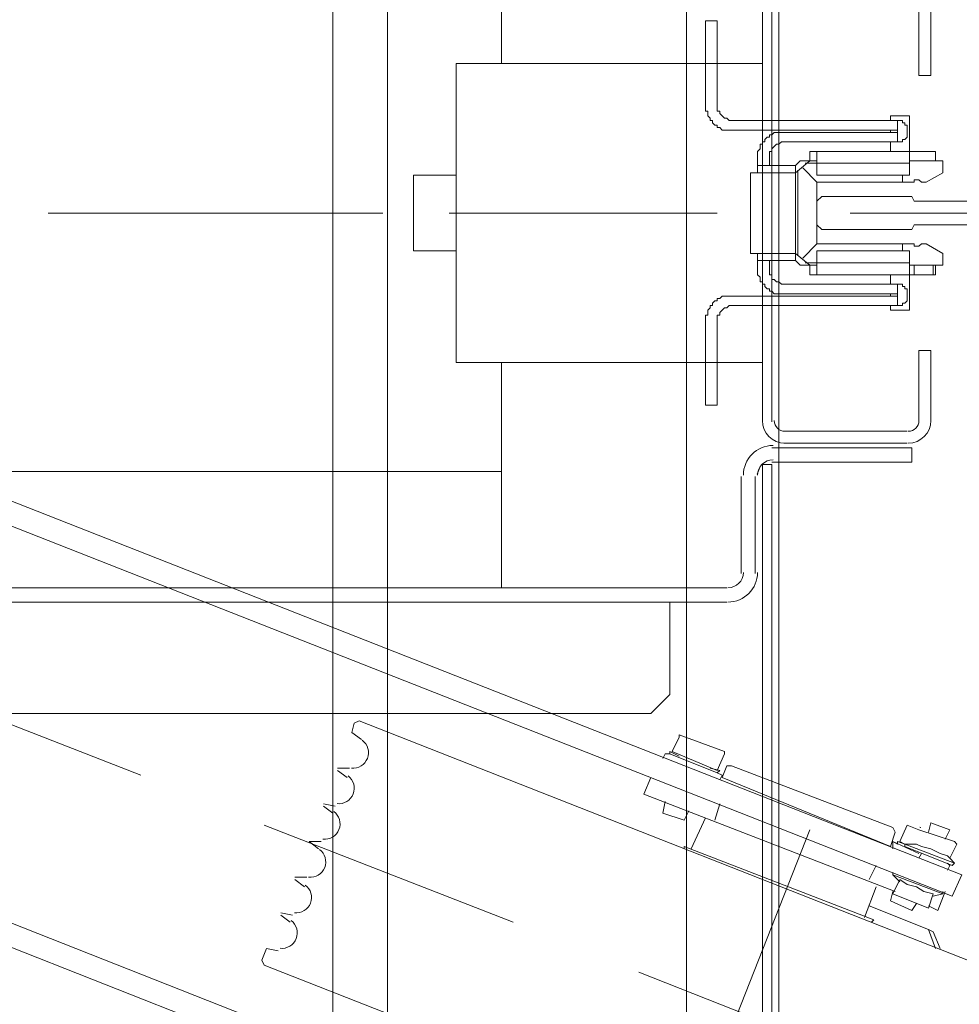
# Model space of a CAD drawing. Header units: millimetres. Extents: x 178516 to 426772, y -178579 to -115871.
# Tile 36 of 256: x 220414 to 220667, y -125566 to -125301. Entities that reach past the tile are written whole.
import ezdxf

# ---------------------------------------------------------------- set-up
doc = ezdxf.new("R2010")
doc.units = ezdxf.units.MM
doc.header["$MEASUREMENT"] = 0
doc.layers.get('0').update_dxf_attribs({"color": 252, "lineweight": 5})
doc.layers.add('Nowe_820-G Rysunki Obrazki_Nr_pióra__161', color=252, linetype='Continuous', lineweight=5)

# ---------------------------------------------------------------- blocks, each defined once
blk = doc.blocks.new('podkład 20251118')
at = {"layer": 'Nowe_820-G Rysunki Obrazki_Nr_pióra__161', "color": 252, "linetype": 'Continuous', "lineweight": 5}
for p, q in [((220593.41, -125953.04), (220593.41, -124553.1)), ((220618.35, -125953.04), (220618.35, -124553.1)), ((220498.12, -125928.1), (220498.12, -124578.04)), ((220498.12, -125928.1), (220498.12, -124578.04)), ((220512.83, -124578.04), (220512.83, -125928.1)), ((220512.83, -124578.04), (220512.83, -125928.1)), ((220512.83, -125928.1), (220512.83, -124578.04)), ((220512.83, -124578.04), (220512.83, -125928.1)), ((220512.83, -124578.04), (220512.83, -125928.1)), ((220512.83, -125928.1), (220512.83, -124578.04)), ((220667.6, -125531.58), (219495.33, -125070.48)), ((219493.41, -125076.23), (220665.04, -125537.34)), ((219456.96, -125168.97), (220628.59, -125630.07)), ((219454.4, -125174.72), (220626.67, -125635.83)), ((220543.53, -125312.86), (220543.53, -125252.11)), ((220613.88, -125409.43), (220613.88, -125296.87)), ((220616.43, -125409.43), (220616.43, -125296.87)), ((220656.09, -125316.06), (220656.09, -125296.87)), ((220659.28, -125296.87), (220659.28, -125316.06)), ((220598.53, -125301.35), (220601.73, -125301.35)), ((220598.53, -125301.35), (220598.53, -125324.37)), ((220601.73, -125301.35), (220601.73, -125324.37)), ((220531.38, -125312.86), (220613.88, -125312.86)), ((220531.38, -125393.44), (220531.38, -125312.86)), ((220656.09, -125316.06), (220659.28, -125316.06)), ((220598.53, -125325.01), (220598.53, -125324.37)), ((220598.53, -125325.65), (220598.53, -125325.01)), ((220601.73, -125325.01), (220601.73, -125324.37)), ((220601.73, -125325.65), (220601.73, -125325.01)), ((220599.17, -125325.65), (220598.53, -125325.65)), ((220599.17, -125326.29), (220599.17, -125325.65)), ((220599.17, -125326.93), (220599.17, -125326.29)), ((220599.81, -125327.57), (220599.17, -125326.93)), ((220599.81, -125328.21), (220599.81, -125327.57)), ((220602.37, -125325.65), (220601.73, -125325.65)), ((220602.37, -125326.29), (220602.37, -125325.65)), ((220603, -125326.93), (220602.37, -125326.29)), ((220603.64, -125327.57), (220603, -125326.93)), ((220604.28, -125327.57), (220603.64, -125327.57)), ((220604.92, -125328.21), (220604.28, -125327.57)), ((220648.41, -125326.93), (220653.53, -125326.93)), ((220648.41, -125328.21), (220648.41, -125326.93)), ((220653.53, -125342.92), (220653.53, -125326.93)), ((220600.45, -125328.21), (220599.81, -125328.21)), ((220600.45, -125328.85), (220600.45, -125328.21)), ((220601.09, -125329.49), (220600.45, -125328.85)), ((220601.73, -125329.49), (220601.09, -125329.49)), ((220601.73, -125330.13), (220601.73, -125329.49)), ((220602.37, -125330.13), (220601.73, -125330.13)), ((220603, -125330.77), (220602.37, -125330.13)), ((220605.56, -125328.21), (220604.92, -125328.21)), ((220605.56, -125328.21), (220650.33, -125328.21)), ((220650.33, -125330.77), (220650.33, -125328.21)), ((220650.33, -125328.21), (220651.61, -125328.21)), ((220651.61, -125328.21), (220651.61, -125328.85)), ((220651.61, -125328.85), (220652.25, -125328.85)), ((220652.25, -125328.85), (220652.25, -125329.49)), ((220652.25, -125329.49), (220652.89, -125329.49)), ((220652.89, -125329.49), (220652.89, -125330.13)), ((220652.89, -125330.13), (220652.89, -125330.77)), ((220605.56, -125330.77), (220603, -125330.77)), ((220605.56, -125330.77), (220650.33, -125330.77)), ((220614.52, -125333.33), (220615.16, -125332.69)), ((220615.16, -125332.69), (220615.8, -125332.69)), ((220615.8, -125332.69), (220615.8, -125332.05)), ((220615.8, -125332.05), (220616.43, -125332.05)), ((220616.43, -125332.05), (220617.07, -125331.41)), ((220617.07, -125331.41), (220617.71, -125331.41)), ((220617.71, -125331.41), (220618.35, -125331.41)), ((220618.35, -125331.41), (220618.99, -125331.41)), ((220618.99, -125331.41), (220619.63, -125331.41)), ((220650.33, -125331.41), (220619.63, -125331.41)), ((220648.41, -125331.41), (220648.41, -125330.77)), ((220650.33, -125330.77), (220650.33, -125331.41)), ((220650.33, -125331.41), (220650.33, -125333.97)), ((220652.89, -125332.69), (220652.25, -125333.33)), ((220652.89, -125330.77), (220652.89, -125331.41)), ((220652.89, -125331.41), (220652.89, -125332.05)), ((220652.89, -125332.05), (220652.89, -125332.69)), ((220612.6, -125336.53), (220613.24, -125335.89)), ((220613.24, -125335.89), (220613.24, -125334.61)), ((220613.24, -125334.61), (220613.88, -125334.61)), ((220613.88, -125334.61), (220613.88, -125333.97)), ((220613.88, -125333.97), (220614.52, -125333.97)), ((220614.52, -125333.97), (220614.52, -125333.33)), ((220616.43, -125335.89), (220617.07, -125335.25)), ((220616.43, -125336.53), (220616.43, -125335.89)), ((220617.07, -125335.25), (220617.71, -125334.61)), ((220617.71, -125334.61), (220618.35, -125334.61)), ((220618.35, -125334.61), (220618.99, -125333.97)), ((220618.99, -125333.97), (220619.63, -125333.97)), ((220650.33, -125333.97), (220619.63, -125333.97)), ((220648.41, -125336.53), (220648.41, -125333.97)), ((220650.97, -125333.97), (220650.33, -125333.97)), ((220651.61, -125333.97), (220650.97, -125333.97)), ((220652.25, -125333.33), (220651.61, -125333.33)), ((220651.61, -125333.33), (220651.61, -125333.97)), ((220612.6, -125338.44), (220612.6, -125336.53)), ((220612.6, -125338.44), (220612.6, -125339.08)), ((220615.8, -125338.44), (220615.8, -125336.53)), ((220615.8, -125336.53), (220616.43, -125336.53)), ((220615.8, -125338.44), (220615.8, -125339.08)), ((220628.59, -125336.53), (220626.67, -125336.53)), ((220626.67, -125339.08), (220626.67, -125336.53)), ((220653.53, -125336.53), (220628.59, -125336.53)), ((220628.59, -125336.53), (220628.59, -125342.92)), ((220660.56, -125336.53), (220653.53, -125336.53)), ((220660.56, -125339.08), (220660.56, -125336.53)), ((220612.6, -125339.08), (220612.6, -125340.36)), ((220612.6, -125340.36), (220620.27, -125340.36)), ((220612.6, -125340.36), (220612.6, -125342.28)), ((220615.8, -125340.36), (220615.8, -125339.08)), ((220620.27, -125340.36), (220622.83, -125340.36)), ((220622.83, -125342.28), (220626.67, -125339.08)), ((220622.83, -125340.36), (220623.47, -125339.72)), ((220622.83, -125341), (220622.83, -125340.36)), ((220622.83, -125365.3), (220622.83, -125341)), ((220623.47, -125339.72), (220624.11, -125339.08)), ((220624.11, -125339.08), (220624.75, -125339.08)), ((220624.75, -125339.08), (220628.59, -125339.08)), ((220628.59, -125344.84), (220624.75, -125341)), ((220628.59, -125339.72), (220625.39, -125339.72)), ((220653.53, -125339.72), (220628.59, -125339.72)), ((220653.53, -125339.08), (220662.48, -125339.08)), ((220662.48, -125341.64), (220662.48, -125339.08)), ((220531.38, -125342.92), (220519.87, -125342.92)), ((220519.87, -125342.92), (220519.87, -125363.39)), ((220622.83, -125342.28), (220610.68, -125342.28)), ((220610.68, -125342.28), (220610.68, -125364.03)), ((220618.35, -125364.03), (220618.35, -125342.28)), ((220623.47, -125364.66), (220623.47, -125341.64)), ((220628.59, -125342.92), (220653.53, -125342.92)), ((220651.61, -125342.92), (220651.61, -125344.84)), ((220658, -125344.84), (220662.48, -125342.28)), ((220662.48, -125341.64), (220662.48, -125342.28)), ((220628.59, -125344.84), (220654.17, -125344.84)), ((220628.59, -125361.47), (220628.59, -125344.84)), ((220654.81, -125344.84), (220654.17, -125344.84)), ((220654.81, -125344.2), (220654.81, -125344.84)), ((220654.81, -125344.2), (220656.09, -125344.2)), ((220656.73, -125344.84), (220656.09, -125344.2)), ((220658, -125344.84), (220656.73, -125344.84)), ((220629.87, -125348.68), (220628.59, -125349.96)), ((220654.17, -125348.68), (220629.87, -125348.68)), ((220654.81, -125349.96), (220654.17, -125348.68)), ((220628.59, -125349.96), (220628.59, -125356.35)), ((220679.75, -125349.96), (220654.81, -125349.96)), ((220421.38, -125353.15), (220493.64, -125353.15)), ((220439.92, -125353.15), (220511.55, -125353.15)), ((220529.46, -125353.15), (220601.73, -125353.15)), ((220547.37, -125353.15), (220593.41, -125353.15)), ((220637.54, -125353.15), (220709.81, -125353.15)), ((220649.69, -125353.15), (220697.66, -125353.15)), ((220628.59, -125356.35), (220629.87, -125357.63)), ((220654.17, -125357.63), (220654.81, -125356.35)), ((220654.81, -125356.35), (220679.75, -125356.35)), ((220629.87, -125357.63), (220654.17, -125357.63)), ((220624.75, -125365.3), (220628.59, -125361.47)), ((220654.17, -125361.47), (220628.59, -125361.47)), ((220651.61, -125361.47), (220651.61, -125363.39)), ((220654.17, -125361.47), (220654.81, -125361.47)), ((220654.81, -125361.47), (220654.81, -125362.11)), ((220654.81, -125362.11), (220656.09, -125362.11)), ((220656.09, -125362.11), (220656.73, -125361.47)), ((220656.73, -125361.47), (220658, -125361.47)), ((220662.48, -125364.03), (220658, -125361.47)), ((220519.87, -125363.39), (220531.38, -125363.39)), ((220610.68, -125364.03), (220622.83, -125364.03)), ((220612.6, -125364.03), (220612.6, -125365.94)), ((220626.67, -125367.22), (220622.83, -125364.03)), ((220653.53, -125363.39), (220628.59, -125363.39)), ((220628.59, -125363.39), (220628.59, -125369.78)), ((220653.53, -125363.39), (220653.53, -125379.37)), ((220662.48, -125364.03), (220662.48, -125364.66)), ((220662.48, -125367.22), (220662.48, -125364.66)), ((220612.6, -125365.94), (220620.27, -125365.94)), ((220612.6, -125365.94), (220612.6, -125367.22)), ((220612.6, -125367.22), (220612.6, -125368.5)), ((220615.8, -125367.22), (220615.8, -125365.94)), ((220615.8, -125367.22), (220615.8, -125368.5)), ((220622.83, -125365.94), (220620.27, -125365.94)), ((220622.83, -125365.94), (220622.83, -125365.3)), ((220623.47, -125366.58), (220622.83, -125365.94)), ((220624.11, -125367.22), (220623.47, -125366.58)), ((220624.75, -125367.22), (220624.11, -125367.22)), ((220624.75, -125367.22), (220626.67, -125367.22)), ((220625.39, -125366.58), (220628.59, -125366.58)), ((220626.67, -125369.78), (220626.67, -125367.22)), ((220628.59, -125367.22), (220626.67, -125367.22)), ((220628.59, -125366.58), (220653.53, -125366.58)), ((220662.48, -125367.22), (220653.53, -125367.22)), ((220654.81, -125369.78), (220654.81, -125367.22)), ((220659.92, -125369.78), (220659.92, -125367.22)), ((220660.56, -125369.78), (220660.56, -125367.22)), ((220612.6, -125369.14), (220612.6, -125368.5)), ((220612.6, -125369.78), (220612.6, -125369.14)), ((220613.24, -125370.42), (220612.6, -125369.78)), ((220613.24, -125371.06), (220613.24, -125370.42)), ((220615.8, -125369.14), (220615.8, -125368.5)), ((220615.8, -125369.78), (220615.8, -125369.14)), ((220616.43, -125369.78), (220615.8, -125369.78)), ((220616.43, -125370.42), (220616.43, -125369.78)), ((220616.43, -125371.06), (220616.43, -125370.42)), ((220626.67, -125369.78), (220628.59, -125369.78)), ((220628.59, -125369.78), (220653.53, -125369.78)), ((220648.41, -125372.34), (220648.41, -125369.78)), ((220653.53, -125369.78), (220660.56, -125369.78)), ((220613.24, -125371.7), (220613.24, -125371.06)), ((220613.88, -125371.7), (220613.24, -125371.7)), ((220613.88, -125372.34), (220613.88, -125371.7)), ((220614.52, -125372.34), (220613.88, -125372.34)), ((220614.52, -125372.98), (220614.52, -125372.34)), ((220615.16, -125373.62), (220614.52, -125372.98)), ((220617.07, -125371.06), (220616.43, -125371.06)), ((220617.71, -125371.7), (220617.07, -125371.06)), ((220618.35, -125371.7), (220617.71, -125371.7)), ((220618.99, -125372.34), (220618.35, -125371.7)), ((220619.63, -125372.34), (220618.99, -125372.34)), ((220619.63, -125372.34), (220650.33, -125372.34)), ((220650.33, -125374.9), (220650.33, -125372.34)), ((220650.33, -125372.34), (220651.61, -125372.34)), ((220651.61, -125372.34), (220651.61, -125372.98)), ((220651.61, -125372.98), (220652.25, -125372.98)), ((220652.25, -125372.98), (220652.25, -125373.62)), ((220602.37, -125376.18), (220603, -125375.54)), ((220603, -125375.54), (220603.64, -125375.54)), ((220603.64, -125375.54), (220604.28, -125375.54)), ((220604.28, -125375.54), (220604.92, -125375.54)), ((220604.92, -125375.54), (220605.56, -125375.54)), ((220650.33, -125375.54), (220605.56, -125375.54)), ((220615.8, -125373.62), (220615.16, -125373.62)), ((220615.8, -125374.26), (220615.8, -125373.62)), ((220616.43, -125374.26), (220615.8, -125374.26)), ((220617.07, -125374.9), (220616.43, -125374.26)), ((220619.63, -125374.9), (220617.07, -125374.9)), ((220619.63, -125374.9), (220650.33, -125374.9)), ((220648.41, -125375.54), (220648.41, -125374.9)), ((220650.33, -125374.9), (220650.33, -125375.54)), ((220650.33, -125375.54), (220650.33, -125378.1)), ((220652.25, -125373.62), (220652.89, -125373.62)), ((220652.89, -125373.62), (220652.89, -125374.26)), ((220652.89, -125374.26), (220652.89, -125374.9)), ((220652.89, -125374.9), (220652.89, -125375.54)), ((220652.89, -125375.54), (220652.89, -125376.18)), ((220599.81, -125378.73), (220599.81, -125378.1)), ((220599.81, -125378.1), (220600.45, -125378.1)), ((220600.45, -125377.46), (220601.09, -125376.82)), ((220600.45, -125378.1), (220600.45, -125377.46)), ((220601.09, -125376.82), (220601.73, -125376.82)), ((220601.73, -125376.82), (220601.73, -125376.18)), ((220601.73, -125376.18), (220602.37, -125376.18)), ((220604.28, -125378.73), (220604.92, -125378.1)), ((220604.92, -125378.1), (220605.56, -125378.1)), ((220650.33, -125378.1), (220605.56, -125378.1)), ((220648.41, -125379.37), (220648.41, -125378.1)), ((220650.97, -125378.1), (220650.33, -125378.1)), ((220651.61, -125378.1), (220650.97, -125378.1)), ((220652.25, -125377.46), (220651.61, -125377.46)), ((220651.61, -125377.46), (220651.61, -125378.1)), ((220652.89, -125376.82), (220652.25, -125377.46)), ((220652.89, -125376.18), (220652.89, -125376.82)), ((220598.53, -125382.57), (220598.53, -125380.65)), ((220598.53, -125380.65), (220599.17, -125380.65)), ((220599.17, -125379.37), (220599.81, -125378.73)), ((220599.17, -125380.65), (220599.17, -125379.37)), ((220601.73, -125382.57), (220601.73, -125380.65)), ((220601.73, -125380.65), (220602.37, -125380.65)), ((220602.37, -125380.01), (220603, -125379.37)), ((220602.37, -125380.65), (220602.37, -125380.01)), ((220603, -125379.37), (220603.64, -125378.73)), ((220603.64, -125378.73), (220604.28, -125378.73)), ((220653.53, -125379.37), (220648.41, -125379.37)), ((220598.53, -125382.57), (220598.53, -125404.96)), ((220601.73, -125382.57), (220601.73, -125404.96)), ((220656.09, -125409.43), (220656.09, -125390.25)), ((220656.09, -125390.25), (220659.28, -125390.25)), ((220659.28, -125390.25), (220659.28, -125409.43)), ((220531.38, -125393.44), (220613.88, -125393.44)), ((220543.53, -125454.2), (220543.53, -125393.44)), ((220598.53, -125404.96), (220601.73, -125404.96)), ((220652.89, -125411.99), (220619.63, -125411.99)), ((220652.89, -125415.19), (220619.63, -125415.19)), ((220616.43, -125416.47), (220654.17, -125416.47)), ((220654.17, -125416.47), (220654.17, -125420.3)), ((220616.43, -125420.3), (220654.17, -125420.3)), ((220543.53, -125422.86), (220393.88, -125422.86)), ((220613.88, -125420.94), (220613.88, -125924.26)), ((220613.88, -125420.94), (220616.43, -125420.94)), ((220616.43, -125420.94), (220616.43, -125924.26)), ((220608.12, -125450.36), (220608.12, -125424.14)), ((220611.96, -125450.36), (220611.96, -125424.14)), ((220393.88, -125454.2), (220604.28, -125454.2)), ((219482.54, -125458.04), (220604.28, -125458.04)), ((220588.93, -125482.98), (220588.93, -125458.04)), ((220379.17, -125478.5), (220446.32, -125504.72)), ((220583.82, -125488.1), (220588.93, -125482.98)), ((219503, -125488.1), (220583.82, -125488.1)), ((220503.88, -125490.65), (220503.24, -125493.21)), ((220505.16, -125490.01), (220503.88, -125490.65)), ((220730.91, -125578.91), (220505.16, -125490.01)), ((220503.24, -125493.21), (220505.8, -125495.13)), ((220589.57, -125498.33), (220591.49, -125494.49)), ((220603.64, -125498.33), (220591.49, -125493.85)), ((220591.49, -125494.49), (220591.49, -125493.85)), ((220587.02, -125500.25), (220587.66, -125498.97)), ((220587.66, -125498.97), (220588.93, -125498.97)), ((220588.93, -125498.33), (220591.49, -125499.61)), ((220588.93, -125498.97), (220588.93, -125498.33)), ((220588.93, -125498.97), (220601.73, -125504.08)), ((220601.73, -125503.44), (220589.57, -125498.33)), ((220601.73, -125503.44), (220603.64, -125498.97)), ((220603.64, -125498.97), (220603.64, -125498.33)), ((220502.6, -125502.8), (220499.4, -125502.8)), ((220602.37, -125503.44), (220599.81, -125502.8)), ((220603, -125505.36), (220604.28, -125502.16)), ((220605.56, -125502.16), (220604.28, -125502.16)), ((220649.05, -125518.79), (220605.56, -125502.16)), ((220499.4, -125503.44), (220501.96, -125505.36)), ((220581.9, -125509.84), (220583.82, -125505.36)), ((220601.73, -125504.08), (220602.37, -125503.44)), ((220603, -125504.72), (220601.73, -125504.08)), ((220602.37, -125506), (220603, -125504.72)), ((220648.41, -125523.91), (220603, -125505.36)), ((220581.9, -125509.84), (220649.69, -125536.06)), ((220498.76, -125513.04), (220495.56, -125512.4)), ((220495.56, -125513.04), (220498.12, -125514.96)), ((220587.02, -125514.96), (220587.66, -125511.76)), ((220602.37, -125512.4), (220601.09, -125516.87)), ((220587.02, -125514.96), (220592.77, -125516.87)), ((220592.77, -125516.87), (220594.05, -125514.32)), ((220598.53, -125516.23), (220594.69, -125524.55)), ((220479.57, -125518.15), (220546.73, -125544.37)), ((220649.05, -125518.79), (220649.69, -125520.07)), ((220650.97, -125522.63), (220652.89, -125518.15)), ((220656.09, -125519.43), (220652.89, -125518.15)), ((220659.28, -125517.51), (220658.64, -125520.07)), ((220664.4, -125519.43), (220659.28, -125517.51)), ((220588.3, -125616.64), (220626.67, -125519.43)), ((220648.41, -125523.91), (220649.69, -125520.07)), ((220665.68, -125522.63), (220656.09, -125519.43)), ((220664.4, -125519.43), (220663.12, -125521.99)), ((220491.73, -125522.63), (220494.28, -125524.55)), ((220494.92, -125522.63), (220491.73, -125522.63)), ((220643.93, -125543.73), (220592.77, -125523.91)), ((220592.77, -125524.55), (220592.77, -125523.91)), ((220649.05, -125522.63), (220656.09, -125525.83)), ((220649.05, -125522.63), (220650.33, -125523.27)), ((220649.05, -125524.55), (220649.05, -125522.63)), ((220650.33, -125522.63), (220652.25, -125523.27)), ((220650.33, -125523.27), (220650.33, -125522.63)), ((220652.25, -125523.27), (220650.97, -125522.63)), ((220652.25, -125523.27), (220665.68, -125528.39)), ((220654.17, -125523.27), (220652.25, -125523.27)), ((220652.25, -125523.27), (220652.25, -125523.91)), ((220652.25, -125523.91), (220665.04, -125529.03)), ((220654.17, -125523.27), (220655.45, -125523.27)), ((220655.45, -125523.27), (220656.73, -125523.91)), ((220656.73, -125523.91), (220659.28, -125524.55)), ((220666.32, -125523.27), (220664.4, -125527.11)), ((220666.32, -125523.27), (220665.68, -125522.63)), ((220656.73, -125525.83), (220656.09, -125527.11)), ((220659.28, -125524.55), (220661.84, -125525.83)), ((220661.84, -125525.83), (220663.76, -125526.47)), ((220663.76, -125526.47), (220664.4, -125527.11)), ((220644.57, -125529.03), (220642.66, -125532.86)), ((220664.4, -125529.03), (220663.76, -125528.39)), ((220663.76, -125530.3), (220664.4, -125529.03)), ((220664.4, -125527.11), (220665.68, -125528.39)), ((220665.68, -125528.39), (220665.04, -125529.03)), ((220491.09, -125532.22), (220487.89, -125532.22)), ((220649.05, -125530.94), (220649.05, -125531.58)), ((220662.48, -125536.7), (220649.05, -125531.58)), ((220649.05, -125531.58), (220650.97, -125533.5)), ((220665.04, -125537.34), (220667.6, -125531.58)), ((220487.89, -125532.86), (220490.45, -125534.78)), ((220644.57, -125534.78), (220641.38, -125543.1)), ((220650.97, -125532.86), (220649.05, -125536.7)), ((220652.89, -125534.14), (220650.97, -125532.86)), ((220655.45, -125534.78), (220652.89, -125534.14)), ((220657.37, -125536.06), (220655.45, -125534.78)), ((220648.41, -125538.62), (220649.05, -125536.06)), ((220649.05, -125536.7), (220658.64, -125540.54)), ((220659.92, -125536.7), (220657.37, -125536.06)), ((220659.92, -125536.7), (220658.64, -125540.54)), ((220662.48, -125536.7), (220659.92, -125537.34)), ((220661.2, -125541.18), (220663.12, -125536.06)), ((220662.48, -125536.06), (220662.48, -125536.7)), ((220658.64, -125546.29), (220642.66, -125539.9)), ((220648.41, -125538.62), (220654.17, -125541.18)), ((220654.17, -125541.18), (220655.45, -125539.26)), ((220661.2, -125541.18), (220658.64, -125539.9)), ((220487.25, -125542.46), (220484.05, -125541.82)), ((220484.05, -125542.46), (220486.61, -125544.37)), ((220643.3, -125544.37), (220643.93, -125543.73)), ((220659.92, -125546.93), (220658.64, -125546.29)), ((220658.64, -125546.29), (220660.56, -125551.41)), ((220661.84, -125551.41), (220659.92, -125546.93)), ((220480.21, -125551.41), (220478.93, -125554.61)), ((220483.41, -125552.05), (220480.21, -125551.41)), ((220479.57, -125555.89), (220478.93, -125554.61)), ((220479.57, -125555.89), (220704.69, -125644.14)), ((220580.62, -125557.8), (220647.13, -125584.03))]:
    blk.add_line(p, q, dxfattribs=at)
for centre, radius, start, end in [((220619.95, -125409.11), 6.08, 180, 270), ((220619.95, -125409.11), 2.88, 180, 270), ((220653.21, -125409.11), 6.08, 270, 360), ((220653.21, -125409.11), 2.88, 270, 0), ((220616.75, -125423.82), 7.99, 90, 180), ((220616.75, -125423.82), 4.16, 90, 180), ((220623.7, -125426.98), 11.73, 153.6278, 162.8296), ((220604.6, -125450.04), 7.99, 270, 0), ((220604.6, -125450.04), 4.16, 270, 0), ((220503.55, -125498.65), 4.16, 338.547, 53.4764), ((220503.56, -125498.64), 4.16, 263.5543, 338.4353), ((220499.72, -125508.24), 4.16, 338.547, 53.4764), ((220499.72, -125508.24), 4.16, 263.4788, 338.5108), ((220495.87, -125517.84), 4.17, 338.5953, 53.4281), ((220655.01, -125522.42), 3.91, 66.1932, 69.7343), ((220495.89, -125517.84), 4.16, 263.4788, 338.5108), ((220492.04, -125528.07), 4.16, 338.547, 53.4764), ((220492.05, -125528.07), 4.16, 263.4788, 338.5108), ((220488.2, -125537.66), 4.16, 338.547, 53.4764), ((220488.21, -125537.65), 4.16, 263.5543, 338.4353), ((220484.37, -125547.25), 4.16, 338.547, 53.4764), ((220484.37, -125547.25), 4.16, 263.5543, 338.4353)]:
    blk.add_arc(centre, radius, start, end, dxfattribs=at)

msp = doc.modelspace()

# ---------------------------------------------------------------- block references
msp.add_blockref('podkład 20251118', (0, 0))

doc.saveas('drawing.dxf')
